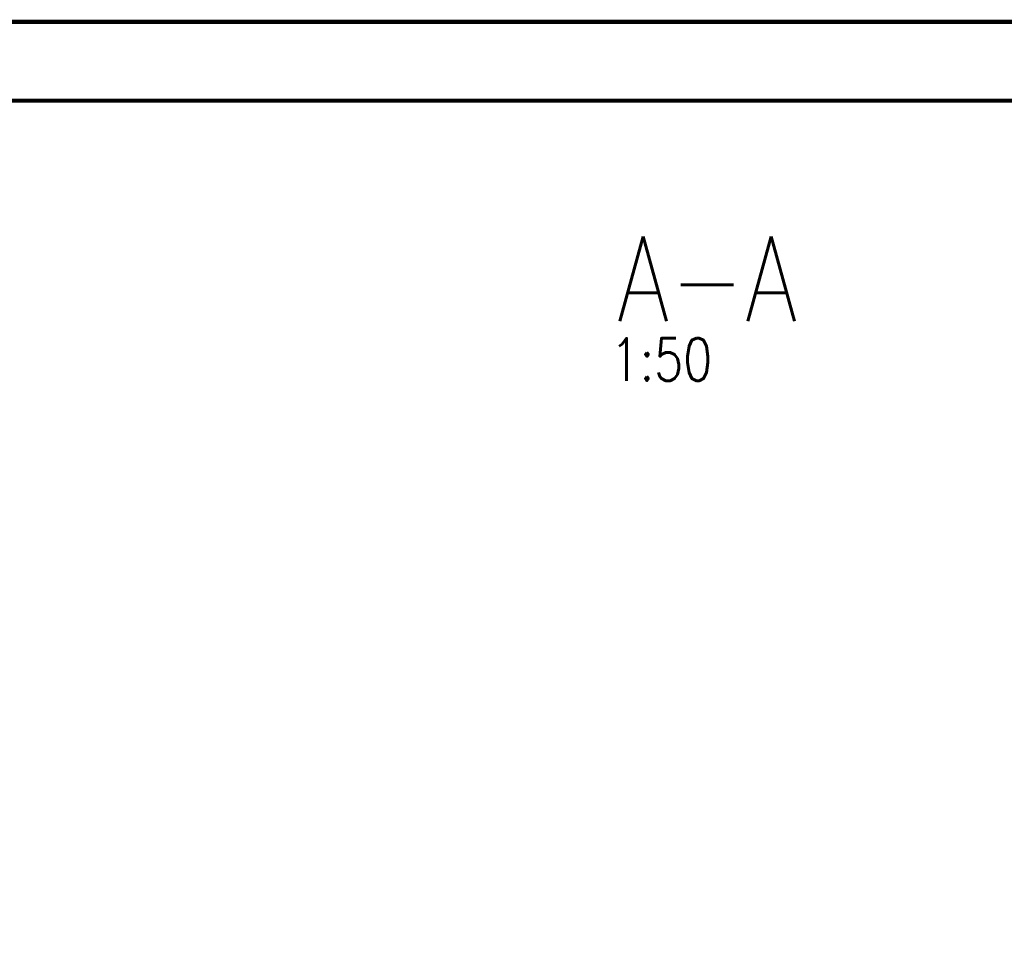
# Paper-space layout 'Layout1' of a CAD drawing. Extents: x -2 to 1033, y -36 to 596.
# Tile 89 of 256: x 110 to 192, y 517 to 594. Entities that reach past the tile are written whole.
import ezdxf
from ezdxf.enums import TextEntityAlignment as Align

# ---------------------------------------------------------------- set-up
doc = ezdxf.new("R2010")
doc.units = 0
doc.layers.get('DEFPOINTS').update_dxf_attribs({"color": 132, "linetype": 'CONTINUOUS'})
doc.layers.add('RAMECEK_HP', color=251, linetype='CONTINUOUS')
doc.layers.add('SS_POPIS_PROFILU', color=13, linetype='CONTINUOUS', lineweight=25)
doc.styles.add('ROMANS', font='romans.shx', dxfattribs={"width": 0.8})
doc.styles.add('romans.shx', font='romans.shx', dxfattribs={"height": 5})

# ---------------------------------------------------------------- blocks, each defined once
blk = doc.blocks.new('*U6')
at = {"layer": 'RAMECEK_HP', "lineweight": 35, "const_width": 0.35}
for points in [[(0, 594), (0, 0), (841, 0), (841, 594)], [(6.5, 587.5), (6.5, 6.5), (834.5, 6.5), (834.5, 587.5)]]:
    blk.add_lwpolyline(points, close=True, dxfattribs=at)
at = {"layer": 'DEFPOINTS', "style": 'ROMANS', "width": 0.8}
blk.add_attdef('TISK', text='', height=10, dxfattribs=at).set_placement((841, -33), align=Align.RIGHT)

psp = doc.layouts.get("Layout1")

# ---------------------------------------------------------------- block references
at = {"layer": 'RAMECEK_HP'}
psp.add_blockref('*U6', (0, 0), dxfattribs=at)

# ---------------------------------------------------------------- texts
at = {"layer": 'SS_POPIS_PROFILU', "color": 6, "style": 'romans.shx', "width": 0.8}
psp.add_text('A-A', height=7, dxfattribs=at).set_placement((159.7277, 569.3158))
at = {"layer": 'SS_POPIS_PROFILU', "color": 2, "style": 'romans.shx', "width": 0.8}
psp.add_text('1:50', height=3.5, dxfattribs=at).set_placement((159.1942, 564.4158))

doc.saveas('drawing.dxf')
